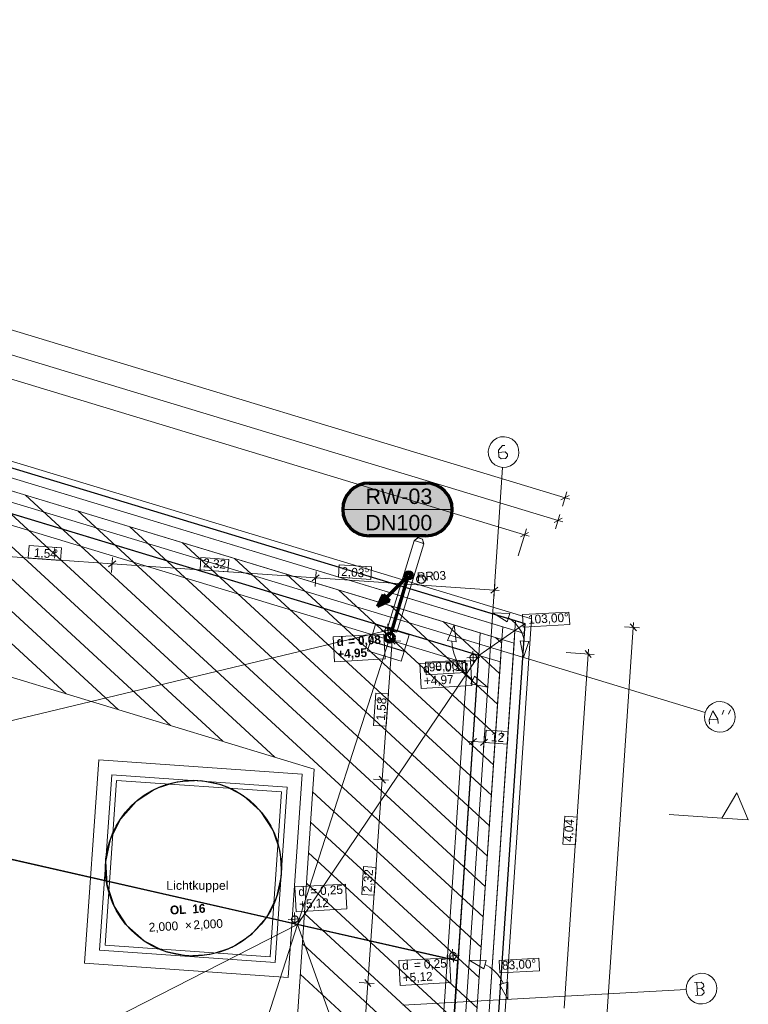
# Model space of a CAD drawing. Extents: x -181 to 1388, y 138 to 979.
# Tile 28 of 30: x 966 to 1132, y 572 to 796. Entities that reach past the tile are written whole.
import ezdxf
from ezdxf.lldxf.tags import DXFTag

# ---------------------------------------------------------------- set-up
doc = ezdxf.new("R2010")
doc.units = 0
doc.layers.get('0').update_dxf_attribs({"lineweight": 25})
for name, color, linetype, lineweight, true_color in [('01 Dachaufsicht - Bemaßung', 9, 'Continuous', 18, 0x808080), ('01 Schnitt Marker Gebäude', 9, 'Continuous', 18, 0x808080), ('01AFU Allgemein Bemaßung', 9, 'Continuous', 18, 0x808080), ('20 Attikaaufkantung', 9, 'Continuous', 18, 0x808080), ('20 Dach - Attikaabdeckung', 9, 'Continuous', 18, 0x808080), ('20 Dach - Gefälledämmung Höhen', 9, 'Continuous', 18, 0x808080), ('20 Dach Gefälledämmung', 9, 'Continuous', 18, 0x808080), ('20 Dach Stb-Decke', 9, 'Continuous', 18, 0x808080), ('20 Oberlich - Beschriftung', 9, 'Continuous', 18, 0x808080), ('20 Oberlichter', 9, 'Continuous', 18, 0x808080), ('80 Sicherheitsbereich Dachgeländer', 9, 'Continuous', 18, 0x808080), ('S_Regenwasser', 4, 'Continuous', 70, 0x00ffff)]:
    doc.layers.add(name, color=color, linetype=linetype, lineweight=lineweight, true_color=true_color)
for name, color, linetype, lineweight in [('02 Raster Bemaßung', 7, 'Continuous', 18), ('02 Raster Gebäude', 7, 'Continuous', 18), ('20 Fallrohre', 7, 'Continuous', 18), ('20 Fallrohre - Beschriftung', 7, 'Continuous', 18), ('X_Geometrie', 7, 'Continuous', 25), ('X_Text', 7, 'Continuous', 25)]:
    doc.layers.add(name, color=color, linetype=linetype, lineweight=lineweight)
doc.layers.add('X_Hilfslinien', color=7, linetype='Continuous', lineweight=25, true_color=0xc0c0c0, plot=False)
doc.styles.get("Standard").update_dxf_attribs({"font": 'arial.ttf'})
tags = doc.linetypes.add('fein_strichliert', pattern=[4, 1, -2, 1]).pattern_tags.tags
tags[8:9] = [DXFTag(74, 4), DXFTag(75, 0), DXFTag(340, '0'), DXFTag(46, 0.0), DXFTag(50, 0.0), DXFTag(44, 0.0), DXFTag(45, 0.0)]
tags[6:7] = [DXFTag(74, 4), DXFTag(75, 0), DXFTag(340, '0'), DXFTag(46, 0.0), DXFTag(50, 0.0), DXFTag(44, 0.0), DXFTag(45, 0.0)]
tags[4:5] = [DXFTag(74, 4), DXFTag(75, 0), DXFTag(340, '0'), DXFTag(46, 0.0), DXFTag(50, 0.0), DXFTag(44, 0.0), DXFTag(45, 0.0)]

# ---------------------------------------------------------------- blocks, each defined once
blk = doc.blocks.new('Referenz-A07F5VVIWF')
at = {"layer": '01 Dachaufsicht - Bemaßung', "color": 0, "linetype": 'Continuous', "ltscale": 0.037908}
for p, q in [((1089.94, 687.7), (748.6, 791.18)), ((747.04, 786.03), (1088.38, 682.55)), ((1089, 687.2), (1090.87, 688.2)), ((1090.35, 689.04), (1089.36, 685.78)), ((1091.02, 687.37), (1089.94, 687.7)), ((1087.8, 680.63), (1088.78, 683.89)), ((1087.44, 682.05), (1089.31, 683.05)), ((1088.38, 682.55), (1089.45, 682.22)), ((968.1, 676.8), (967.9, 673.95)), ((975.44, 676.29), (968.1, 676.8)), ((956.17, 674.78), (986.98, 672.67)), ((975.25, 673.44), (975.44, 676.29)), ((967.9, 673.95), (975.25, 673.44)), ((987.78, 673.36), (986.18, 671.97)), ((986.84, 670.67), (987.08, 674.07)), ((986.98, 672.67), (1033.27, 669.48)), ((1007.16, 674.11), (1006.96, 671.26)), ((1013.48, 673.68), (1007.16, 674.11)), ((1013.28, 670.83), (1013.48, 673.68)), ((1038.59, 672.46), (1038.4, 669.61)), ((1045.94, 671.96), (1038.59, 672.46)), ((1006.96, 671.26), (1013.28, 670.83)), ((1034.07, 670.18), (1032.47, 668.79)), ((1033.13, 667.49), (1033.37, 670.89)), ((1045.75, 669.11), (1045.94, 671.96)), ((1033.27, 669.48), (1073.85, 666.7)), ((1038.4, 669.61), (1045.75, 669.11)), ((1073.72, 664.7), (1073.95, 668.1)), ((1073.05, 666), (1074.65, 667.39)), ((1073.85, 666.7), (1074.97, 666.62)), ((1106.15, 657.41), (1104.75, 659.01)), ((1105.53, 659.34), (1105.45, 658.21)), ((1105.45, 658.21), (1085.92, 369.22)), ((1103.45, 658.35), (1106.85, 658.12)), ((1050.6, 655.21), (1048.38, 623.56)), ((1049.2, 655.31), (1052.6, 655.07)), ((1051.3, 654.41), (1049.91, 656.01)), ((1050.68, 656.34), (1050.6, 655.21)), ((1046.93, 643.26), (1046.41, 635.91)), ((1049.78, 643.06), (1046.93, 643.26)), ((1049.26, 635.71), (1049.78, 643.06)), ((1046.41, 635.91), (1049.26, 635.71)), ((1069.14, 634.21), (1068.91, 630.81)), ((1071.63, 634.04), (1071.4, 630.65)), ((1072.01, 634.85), (1071.81, 632)), ((1077.01, 634.51), (1072.01, 634.85)), ((1076.82, 631.66), (1077.01, 634.51)), ((1069, 632.22), (1067.88, 632.29)), ((1069.8, 632.92), (1068.2, 631.52)), ((1071.49, 632.05), (1069, 632.22)), ((1070.7, 631.35), (1072.29, 632.75)), ((1072.62, 631.97), (1071.49, 632.05)), ((1071.81, 632), (1076.82, 631.66)), ((1048.38, 623.56), (1045.13, 577.27)), ((1046.39, 623.7), (1049.78, 623.46)), ((1049.08, 622.76), (1047.68, 624.36)), ((1044.15, 603.77), (1043.71, 597.45)), ((1047, 603.57), (1044.15, 603.77)), ((1046.56, 597.25), (1047, 603.57)), ((1043.71, 597.45), (1046.56, 597.25)), ((1045.82, 576.47), (1044.43, 578.07)), ((1043.13, 577.41), (1046.53, 577.17)), ((1045.13, 577.27), (1043.95, 560.48))]:
    blk.add_line(p, q, dxfattribs=at)
at = {"layer": '01 Schnitt Marker Gebäude', "color": 0, "linetype": 'Continuous', "ltscale": 0.037908}
for p, q in [((1125.61, 614.79), (1129, 620.57)), ((1129, 620.57), (1131.59, 614.38)), ((1131.59, 614.38), (1125.61, 614.79))]:
    blk.add_line(p, q, dxfattribs=at)
at = {"layer": '01 Schnitt Marker Gebäude', "color": 0, "linetype": 'Continuous', "ltscale": 0.0729}
blk.add_line((1113.63, 615.6), (1125.61, 614.79), dxfattribs=at)
at = {"layer": '01AFU Allgemein Bemaßung', "color": 0, "linetype": 'Continuous', "ltscale": 0.052488}
for p, q in [((1073.49, 661.51), (1077.35, 661.34)), ((1073.49, 661.51), (1076.74, 659.43)), ((1077.35, 661.34), (1076.74, 659.43)), ((1064.7, 658.76), (1063.22, 655.19)), ((1064.7, 658.76), (1065.21, 654.93)), ((1077.95, 659.75), (1077.05, 660.39)), ((1078.75, 658.99), (1077.95, 659.75)), ((1079.45, 658.13), (1078.75, 658.99)), ((1080.01, 657.17), (1079.45, 658.13)), ((1080.43, 656.15), (1080.01, 657.17)), ((1065.21, 654.93), (1063.22, 655.19)), ((1064.22, 655.06), (1064.36, 653.58)), ((1079.71, 655.14), (1081.71, 655.02)), ((1080.5, 651.35), (1079.71, 655.14)), ((1080.71, 655.08), (1080.43, 656.15)), ((1080.5, 651.35), (1081.71, 655.02)), ((1064.36, 653.58), (1064.7, 652.14)), ((1064.7, 652.14), (1065.23, 650.76)), ((1065.23, 650.76), (1065.92, 649.45)), ((1065.92, 649.45), (1066.78, 648.25)), ((1066.78, 648.25), (1067.8, 647.17)), ((1067.8, 647.17), (1068.94, 646.23)), ((1068.5, 645.33), (1069.38, 647.12)), ((1072.28, 644.57), (1068.5, 645.33)), ((1072.28, 644.57), (1069.38, 647.12)), ((1068.14, 582.46), (1072.01, 582.44)), ((1068.14, 582.46), (1071.48, 580.51)), ((1072.01, 582.44), (1071.48, 580.51)), ((1072.8, 580.86), (1071.74, 581.48)), ((1073.76, 580.11), (1072.8, 580.86)), ((1074.62, 579.24), (1073.76, 580.11)), ((1075.36, 578.26), (1074.62, 579.24)), ((1075.97, 577.2), (1075.36, 578.26)), ((1075, 576.95), (1076.93, 577.45)), ((1076.9, 573.59), (1075, 576.95)), ((1076.9, 573.59), (1076.93, 577.45))]:
    blk.add_line(p, q, dxfattribs=at)
at = {"layer": '01AFU Allgemein Bemaßung', "color": 0, "linetype": 'Continuous', "ltscale": 0.037908}
for p, q in [((1090.83, 661.68), (1080.25, 661.1)), ((1080.25, 661.1), (1080.41, 658.25)), ((1090.99, 658.83), (1090.83, 661.68)), ((1080.41, 658.25), (1090.99, 658.83)), ((1058.21, 650.29), (1067.22, 650.78)), ((1067.22, 650.78), (1058.21, 650.29)), ((1058.21, 650.29), (1058.36, 647.44)), ((1067.37, 647.93), (1067.22, 650.78)), ((1058.36, 647.44), (1067.37, 647.93)), ((1083.95, 582.92), (1074.94, 582.43)), ((1084.11, 580.07), (1083.95, 582.92)), ((1074.94, 582.43), (1075.09, 579.57)), ((1075.09, 579.57), (1084.11, 580.07))]:
    blk.add_line(p, q, dxfattribs=at)
at = {"layer": '02 Raster Bemaßung', "linetype": 'Continuous', "ltscale": 0.052488}
for p, q in [((812.73, 760.54), (1080.73, 679.28)), ((1079.28, 674.5), (1081.14, 680.63)), ((1079.79, 678.78), (1081.66, 679.78)), ((1080.73, 679.28), (1081.81, 678.96)), ((1095.18, 652.14), (1089.74, 571.57)), ((1090.19, 652.48), (1096.59, 652.05)), ((1095.88, 651.34), (1094.49, 652.94)), ((1095.26, 653.26), (1095.18, 652.14))]:
    blk.add_line(p, q, dxfattribs=at)
at = {"layer": '02 Raster Bemaßung', "linetype": 'Continuous', "ltscale": 0.037908}
for p, q in [((1089.85, 615.21), (1089.43, 608.89)), ((1092.7, 615.01), (1089.85, 615.21)), ((1092.28, 608.7), (1092.7, 615.01)), ((1089.43, 608.89), (1092.28, 608.7))]:
    blk.add_line(p, q, dxfattribs=at)
at = {"layer": '02 Raster Gebäude', "linetype": 'Continuous', "ltscale": 0.009448}
for p, q in [((1060.05, 657.55), (295.58, 889.33)), ((1074.42, 701.24), (1073.66, 700.73)), ((1075.28, 701.53), (1074.42, 701.24)), ((1076.2, 701.59), (1075.28, 701.53)), ((1077.09, 701.41), (1076.2, 701.59)), ((1077.91, 701), (1077.09, 701.41)), ((1072.65, 699.23), (1072.47, 698.33)), ((1073.05, 700.05), (1072.65, 699.23)), ((1073.66, 700.73), (1073.05, 700.05)), ((1078.6, 700.4), (1077.91, 701)), ((1079.1, 699.64), (1078.6, 700.4)), ((1079.39, 698.77), (1079.1, 699.64)), ((1072.47, 698.33), (1072.53, 697.42)), ((1072.53, 697.42), (1072.82, 696.55)), ((1078.87, 696.15), (1079.27, 696.96)), ((1079.27, 696.96), (1079.45, 697.86)), ((1079.45, 697.86), (1079.39, 698.77)), ((1071.38, 630.26), (1075.72, 694.6)), ((1072.82, 696.55), (1073.32, 695.79)), ((1073.32, 695.79), (1074.01, 695.19)), ((1074.01, 695.19), (1074.83, 694.78)), ((1074.83, 694.78), (1075.72, 694.6)), ((1075.72, 694.6), (1076.64, 694.66)), ((1076.64, 694.66), (1077.5, 694.95)), ((1077.5, 694.95), (1078.26, 695.46)), ((1078.26, 695.46), (1078.87, 696.15)), ((1060.05, 657.55), (1121.77, 638.84)), ((1123.47, 640.92), (1122.72, 640.38)), ((1124.32, 641.24), (1123.47, 640.92)), ((1125.23, 641.33), (1124.32, 641.24)), ((1126.13, 641.18), (1125.23, 641.33)), ((1126.96, 640.8), (1126.13, 641.18)), ((1127.67, 640.22), (1126.96, 640.8)), ((1121.77, 638.84), (1121.62, 637.94)), ((1122.14, 639.68), (1121.77, 638.84)), ((1122.72, 640.38), (1122.14, 639.68)), ((1128.2, 639.48), (1127.67, 640.22)), ((1128.52, 638.62), (1128.2, 639.48)), ((1128.61, 637.71), (1128.52, 638.62)), ((1121.62, 637.94), (1121.71, 637.03)), ((1121.71, 637.03), (1122.03, 636.18)), ((1128.09, 635.98), (1128.47, 636.81)), ((1128.47, 636.81), (1128.61, 637.71)), ((1122.03, 636.18), (1122.56, 635.44)), ((1122.56, 635.44), (1123.27, 634.86)), ((1123.27, 634.86), (1124.1, 634.48)), ((1124.1, 634.48), (1125, 634.33)), ((1125, 634.33), (1125.91, 634.42)), ((1125.91, 634.42), (1126.77, 634.74)), ((1126.77, 634.74), (1127.51, 635.27)), ((1127.51, 635.27), (1128.09, 635.98)), ((1071.38, 630.26), (1050.49, 321.22)), ((1118.35, 578.34), (1117.84, 577.58)), ((1119.05, 578.93), (1118.35, 578.34)), ((1119.87, 579.33), (1119.05, 578.93)), ((1120.77, 579.5), (1119.87, 579.33)), ((1121.68, 579.43), (1120.77, 579.5)), ((1122.54, 579.12), (1121.68, 579.43)), ((1123.3, 578.61), (1122.54, 579.12)), ((1123.89, 577.91), (1123.3, 578.61)), ((1053.08, 572.28), (1117.47, 575.81)), ((1117.54, 576.72), (1117.47, 575.81)), ((1117.47, 575.81), (1117.63, 574.91)), ((1117.84, 577.58), (1117.54, 576.72)), ((1124.29, 577.09), (1123.89, 577.91)), ((1124.46, 576.19), (1124.29, 577.09)), ((1124.39, 575.28), (1124.46, 576.19)), ((1117.63, 574.91), (1118.03, 574.09)), ((1118.03, 574.09), (1118.63, 573.39)), ((1122.87, 573.07), (1123.57, 573.66)), ((1123.57, 573.66), (1124.08, 574.42)), ((1124.08, 574.42), (1124.39, 575.28)), ((1118.63, 573.39), (1119.38, 572.88)), ((1119.38, 572.88), (1120.24, 572.58)), ((1120.24, 572.58), (1121.15, 572.51)), ((1121.15, 572.51), (1122.05, 572.67)), ((1122.05, 572.67), (1122.87, 573.07))]:
    blk.add_line(p, q, dxfattribs=at)
at = {"layer": '02 Raster Gebäude', "linetype": 'Continuous', "ltscale": 0.2916}
for p, q in [((1074.79, 698.53), (1075.73, 699.58)), ((1075.73, 699.58), (1076.23, 699.61)), ((1074.87, 697.03), (1074.79, 698.53)), ((1074.82, 698.03), (1076.32, 698.11)), ((1075.4, 696.56), (1074.87, 697.03)), ((1076.32, 698.11), (1076.84, 697.64)), ((1076.87, 697.14), (1076.4, 696.61)), ((1076.84, 697.64), (1076.87, 697.14)), ((1076.4, 696.61), (1075.4, 696.56)), ((1122.68, 637.19), (1123.57, 639.24)), ((1123.57, 639.24), (1124.68, 637.3)), ((1125.62, 638.35), (1126.07, 639.38)), ((1127.12, 638.44), (1127.57, 639.46)), ((1122.68, 637.19), (1124.68, 637.3)), ((1122.74, 636.19), (1122.68, 637.19)), ((1124.68, 637.3), (1124.73, 636.3)), ((1120.89, 577.5), (1119.4, 577.41)), ((1119.9, 577.44), (1120.06, 574.45)), ((1120.98, 576), (1119.98, 575.94)), ((1121.42, 577.02), (1120.89, 577.5)), ((1120.98, 576), (1121.45, 576.52)), ((1121.5, 575.53), (1120.98, 576)), ((1121.45, 576.52), (1121.42, 577.02)), ((1119.56, 574.42), (1121.06, 574.5)), ((1121.06, 574.5), (1121.53, 575.03)), ((1121.53, 575.03), (1121.5, 575.53))]:
    blk.add_line(p, q, dxfattribs=at)
at = {"layer": '20 Attikaaufkantung', "color": 0, "linetype": 'Continuous', "ltscale": 0.009448}
for p, q in [((1080.84, 659.09), (738.77, 762.8)), ((736.7, 752.98), (1070.33, 651.83)), ((1080.84, 659.09), (1080.69, 656.84)), ((1061.42, 371.66), (1080.69, 656.84)), ((1070.33, 651.83), (1051.96, 379.99))]:
    blk.add_line(p, q, dxfattribs=at)
at = {"layer": '20 Attikaaufkantung', "color": 0, "linetype": 'Continuous', "ltscale": 0.037908}
for p, q in [((738.31, 760.64), (1078.53, 657.49)), ((737.74, 757.89), (1075.58, 655.46)), ((1078.68, 659.74), (750.89, 759.12)), ((1075.78, 658.33), (753.75, 755.96)), ((736.7, 752.98), (1070.33, 651.83)), ((1070.67, 656.95), (765.29, 749.53)), ((1078.53, 657.49), (1078.68, 659.74)), ((1078.53, 657.49), (1080.84, 659.09)), ((1080.84, 659.09), (1078.68, 659.74)), ((1080.69, 656.84), (1080.84, 659.09)), ((1078.53, 657.49), (1059.33, 373.49)), ((1061.57, 373.93), (1080.69, 656.84)), ((1070.33, 651.83), (1070.67, 656.95)), ((1075.58, 655.46), (1070.67, 656.95)), ((1075.58, 655.46), (1075.78, 658.33)), ((1078.53, 657.49), (1075.58, 655.46)), ((1078.53, 657.49), (1075.78, 658.33)), ((1078.33, 654.62), (1078.53, 657.49)), ((1080.69, 656.84), (1078.53, 657.49)), ((1075.58, 655.46), (1056.69, 375.82)), ((1059.53, 376.38), (1078.33, 654.62)), ((1070.33, 651.83), (1075.58, 655.46)), ((1075.24, 650.34), (1075.58, 655.46)), ((1078.33, 654.62), (1075.58, 655.46)), ((1070.33, 651.83), (1051.96, 379.99)), ((1057.03, 380.99), (1075.24, 650.34)), ((1075.24, 650.34), (1070.33, 651.83))]:
    blk.add_line(p, q, dxfattribs=at)
at = {"layer": '20 Dach - Attikaabdeckung', "color": 0, "linetype": 'Continuous', "ltscale": 0.018225}
for p, q in [((1082.34, 660.12), (739.06, 764.2)), ((736.19, 750.52), (1067.7, 650.01)), ((1071.15, 494.57), (1082.34, 660.12)), ((1067.7, 650.01), (1057.26, 495.54))]:
    blk.add_line(p, q, dxfattribs=at)
at = {"layer": '20 Dach - Attikaabdeckung', "color": 0, "linetype": 'Continuous', "ltscale": 0.004928}
for p, q in [((1070.33, 651.83), (736.7, 752.98)), ((1059.75, 495.37), (1070.33, 651.83))]:
    blk.add_line(p, q, dxfattribs=at)
at = {"layer": '20 Dach - Gefälledämmung Höhen', "color": 0, "linetype": 'Continuous', "ltscale": 0.009448}
for p, q in [((1049.66, 658.98), (1049.82, 655.99)), ((1051.24, 657.57), (1048.24, 657.4)), ((1068.99, 652.82), (1069.15, 649.82)), ((1070.57, 651.4), (1067.57, 651.24)), ((1030, 591.88), (1027, 591.72)), ((1028.42, 593.3), (1028.58, 590.3)), ((1064.37, 585), (1064.54, 582)), ((1065.95, 583.58), (1062.96, 583.42))]:
    blk.add_line(p, q, dxfattribs=at)
at = {"layer": '20 Dach - Gefälledämmung Höhen', "color": 0, "linetype": 'Continuous', "ltscale": 0.037908}
for p, q in [((1048.71, 656.66), (1037.2, 656.03)), ((1049.02, 651.01), (1048.71, 656.66)), ((1037.2, 656.03), (1037.51, 650.38)), ((1037.51, 650.38), (1049.02, 651.01)), ((1068.41, 650.6), (1056.89, 649.97)), ((1056.89, 649.97), (1057.19, 644.32)), ((1068.72, 644.95), (1068.41, 650.6)), ((1057.19, 644.32), (1068.72, 644.95)), ((1040.03, 599.78), (1028.51, 599.15)), ((1028.51, 599.15), (1028.82, 593.5)), ((1040.34, 594.13), (1040.03, 599.78)), ((1028.82, 593.5), (1040.34, 594.13)), ((1063.64, 583.03), (1052.11, 582.4)), ((1063.95, 577.38), (1063.64, 583.03)), ((1052.11, 582.4), (1052.42, 576.75)), ((1052.42, 576.75), (1063.95, 577.38))]:
    blk.add_line(p, q, dxfattribs=at)
at = {"layer": '20 Dach - Gefälledämmung Höhen', "color": 0, "linetype": 'Continuous', "ltscale": 0.052488}
for p, q in [((1049.01, 657.65), (1048.99, 657.55)), ((1048.99, 657.55), (1048.99, 657.45)), ((1048.99, 657.45), (1049, 657.36)), ((1049, 657.36), (1049.02, 657.26)), ((1049.03, 657.74), (1049.01, 657.65)), ((1049.02, 657.26), (1049.06, 657.17)), ((1049.07, 657.83), (1049.03, 657.74)), ((1049.06, 657.17), (1049.1, 657.08)), ((1049.13, 657.92), (1049.07, 657.83)), ((1049.1, 657.08), (1049.16, 657)), ((1049.19, 657.99), (1049.13, 657.92)), ((1049.16, 657), (1049.23, 656.93)), ((1049.26, 658.06), (1049.19, 657.99)), ((1049.23, 656.93), (1049.31, 656.87)), ((1049.34, 658.12), (1049.26, 658.06)), ((1049.31, 656.87), (1049.39, 656.82)), ((1049.42, 658.16), (1049.34, 658.12)), ((1049.39, 656.82), (1049.48, 656.78)), ((1049.52, 658.2), (1049.42, 658.16)), ((1049.48, 656.78), (1049.57, 656.75)), ((1049.61, 658.22), (1049.52, 658.2)), ((1049.57, 656.75), (1049.67, 656.74)), ((1049.71, 658.23), (1049.61, 658.22)), ((1049.67, 656.74), (1049.77, 656.73)), ((1049.81, 658.23), (1049.71, 658.23)), ((1049.77, 656.73), (1049.87, 656.74)), ((1049.9, 658.22), (1049.81, 658.23)), ((1049.87, 656.74), (1049.96, 656.77)), ((1050, 658.19), (1049.9, 658.22)), ((1049.96, 656.77), (1050.05, 656.8)), ((1050.09, 658.15), (1050, 658.19)), ((1050.05, 656.8), (1050.14, 656.85)), ((1050.17, 658.1), (1050.09, 658.15)), ((1050.14, 656.85), (1050.22, 656.91)), ((1050.25, 658.04), (1050.17, 658.1)), ((1050.22, 656.91), (1050.29, 656.98)), ((1050.31, 657.96), (1050.25, 658.04)), ((1050.29, 656.98), (1050.35, 657.05)), ((1050.37, 657.88), (1050.31, 657.96)), ((1050.35, 657.05), (1050.4, 657.14)), ((1050.42, 657.8), (1050.37, 657.88)), ((1050.4, 657.14), (1050.44, 657.22)), ((1050.45, 657.71), (1050.42, 657.8)), ((1050.44, 657.22), (1050.47, 657.32)), ((1050.48, 657.61), (1050.45, 657.71)), ((1050.47, 657.32), (1050.49, 657.42)), ((1050.49, 657.51), (1050.48, 657.61)), ((1050.49, 657.42), (1050.49, 657.51)), ((1068.67, 651.96), (1068.59, 651.9)), ((1068.75, 652), (1068.67, 651.96)), ((1068.85, 652.04), (1068.75, 652)), ((1068.94, 652.06), (1068.85, 652.04)), ((1069.04, 652.07), (1068.94, 652.06)), ((1069.14, 652.07), (1069.04, 652.07)), ((1069.23, 652.05), (1069.14, 652.07)), ((1069.33, 652.03), (1069.23, 652.05)), ((1069.42, 651.99), (1069.33, 652.03)), ((1069.5, 651.93), (1069.42, 651.99)), ((1068.34, 651.49), (1068.32, 651.39)), ((1068.32, 651.39), (1068.32, 651.29)), ((1068.32, 651.29), (1068.33, 651.19)), ((1068.33, 651.19), (1068.35, 651.1)), ((1068.36, 651.58), (1068.34, 651.49)), ((1068.35, 651.1), (1068.39, 651.01)), ((1068.4, 651.67), (1068.36, 651.58)), ((1068.39, 651.01), (1068.44, 650.92)), ((1068.46, 651.75), (1068.4, 651.67)), ((1068.44, 650.92), (1068.49, 650.84)), ((1068.52, 651.83), (1068.46, 651.75)), ((1068.49, 650.84), (1068.56, 650.77)), ((1068.59, 651.9), (1068.52, 651.83)), ((1068.56, 650.77), (1068.64, 650.71)), ((1068.64, 650.71), (1068.72, 650.66)), ((1068.72, 650.66), (1068.81, 650.62)), ((1068.81, 650.62), (1068.9, 650.59)), ((1068.9, 650.59), (1069, 650.57)), ((1069, 650.57), (1069.1, 650.57)), ((1069.1, 650.57), (1069.2, 650.58)), ((1069.2, 650.58), (1069.29, 650.61)), ((1069.29, 650.61), (1069.38, 650.64)), ((1069.38, 650.64), (1069.47, 650.69)), ((1069.47, 650.69), (1069.55, 650.75)), ((1069.58, 651.87), (1069.5, 651.93)), ((1069.55, 650.75), (1069.62, 650.81)), ((1069.64, 651.8), (1069.58, 651.87)), ((1069.62, 650.81), (1069.68, 650.89)), ((1069.7, 651.72), (1069.64, 651.8)), ((1069.68, 650.89), (1069.73, 650.97)), ((1069.75, 651.64), (1069.7, 651.72)), ((1069.73, 650.97), (1069.77, 651.06)), ((1069.78, 651.54), (1069.75, 651.64)), ((1069.77, 651.06), (1069.8, 651.16)), ((1069.81, 651.45), (1069.78, 651.54)), ((1069.8, 651.16), (1069.82, 651.25)), ((1069.82, 651.35), (1069.81, 651.45)), ((1069.82, 651.25), (1069.82, 651.35)), ((1027.77, 591.96), (1027.75, 591.87)), ((1027.75, 591.87), (1027.75, 591.77)), ((1027.75, 591.77), (1027.76, 591.67)), ((1027.76, 591.67), (1027.78, 591.58)), ((1027.8, 592.06), (1027.77, 591.96)), ((1027.78, 591.58), (1027.82, 591.49)), ((1027.84, 592.15), (1027.8, 592.06)), ((1027.82, 591.49), (1027.87, 591.4)), ((1027.89, 592.23), (1027.84, 592.15)), ((1027.95, 592.31), (1027.89, 592.23)), ((1028.02, 592.38), (1027.95, 592.31)), ((1028.1, 592.43), (1028.02, 592.38)), ((1028.19, 592.48), (1028.1, 592.43)), ((1028.28, 592.52), (1028.19, 592.48)), ((1028.37, 592.54), (1028.28, 592.52)), ((1028.47, 592.55), (1028.37, 592.54)), ((1028.57, 592.55), (1028.47, 592.55)), ((1028.66, 592.53), (1028.57, 592.55)), ((1028.76, 592.5), (1028.66, 592.53)), ((1028.85, 592.46), (1028.76, 592.5)), ((1028.93, 592.41), (1028.85, 592.46)), ((1029.01, 592.35), (1028.93, 592.41)), ((1029.08, 592.28), (1029.01, 592.35)), ((1029.13, 592.2), (1029.08, 592.28)), ((1029.18, 592.11), (1029.13, 592.2)), ((1029.16, 591.45), (1029.2, 591.54)), ((1029.22, 592.02), (1029.18, 592.11)), ((1029.2, 591.54), (1029.23, 591.64)), ((1029.24, 591.93), (1029.22, 592.02)), ((1029.23, 591.64), (1029.25, 591.73)), ((1029.25, 591.83), (1029.24, 591.93)), ((1029.25, 591.73), (1029.25, 591.83)), ((1027.87, 591.4), (1027.92, 591.32)), ((1027.92, 591.32), (1027.99, 591.25)), ((1027.99, 591.25), (1028.07, 591.19)), ((1028.07, 591.19), (1028.15, 591.14)), ((1028.15, 591.14), (1028.24, 591.1)), ((1028.24, 591.1), (1028.34, 591.07)), ((1028.34, 591.07), (1028.43, 591.05)), ((1028.43, 591.05), (1028.53, 591.05)), ((1028.53, 591.05), (1028.63, 591.06)), ((1028.63, 591.06), (1028.72, 591.08)), ((1028.72, 591.08), (1028.81, 591.12)), ((1028.81, 591.12), (1028.9, 591.17)), ((1028.9, 591.17), (1028.98, 591.22)), ((1028.98, 591.22), (1029.05, 591.29)), ((1029.05, 591.29), (1029.11, 591.37)), ((1029.11, 591.37), (1029.16, 591.45)), ((1063.72, 583.66), (1063.71, 583.57)), ((1063.71, 583.57), (1063.71, 583.47)), ((1063.71, 583.47), (1063.72, 583.37)), ((1063.75, 583.76), (1063.72, 583.66)), ((1063.72, 583.37), (1063.74, 583.27)), ((1063.74, 583.27), (1063.78, 583.18)), ((1063.79, 583.85), (1063.75, 583.76)), ((1063.78, 583.18), (1063.82, 583.1)), ((1063.84, 583.93), (1063.79, 583.85)), ((1063.82, 583.1), (1063.88, 583.02)), ((1063.9, 584.01), (1063.84, 583.93)), ((1063.88, 583.02), (1063.95, 582.95)), ((1063.98, 584.07), (1063.9, 584.01)), ((1063.95, 582.95), (1064.02, 582.88)), ((1064.06, 584.13), (1063.98, 584.07)), ((1064.02, 582.88), (1064.11, 582.83)), ((1064.14, 584.18), (1064.06, 584.13)), ((1064.11, 582.83), (1064.2, 582.79)), ((1064.23, 584.21), (1064.14, 584.18)), ((1064.2, 582.79), (1064.29, 582.77)), ((1064.33, 584.24), (1064.23, 584.21)), ((1064.29, 582.77), (1064.39, 582.75)), ((1064.43, 584.25), (1064.33, 584.24)), ((1064.39, 582.75), (1064.49, 582.75)), ((1064.52, 584.24), (1064.43, 584.25)), ((1064.49, 582.75), (1064.58, 582.76)), ((1064.62, 584.23), (1064.52, 584.24)), ((1064.58, 582.76), (1064.68, 582.78)), ((1064.71, 584.2), (1064.62, 584.23)), ((1064.68, 582.78), (1064.77, 582.82)), ((1064.8, 584.16), (1064.71, 584.2)), ((1064.77, 582.82), (1064.86, 582.86)), ((1064.89, 584.11), (1064.8, 584.16)), ((1064.86, 582.86), (1064.94, 582.92)), ((1064.96, 584.05), (1064.89, 584.11)), ((1064.94, 582.92), (1065.01, 582.99)), ((1065.03, 583.98), (1064.96, 584.05)), ((1065.01, 582.99), (1065.07, 583.07)), ((1065.09, 583.9), (1065.03, 583.98)), ((1065.07, 583.07), (1065.12, 583.15)), ((1065.14, 583.81), (1065.09, 583.9)), ((1065.12, 583.15), (1065.16, 583.24)), ((1065.17, 583.72), (1065.14, 583.81)), ((1065.16, 583.24), (1065.19, 583.33)), ((1065.2, 583.63), (1065.17, 583.72)), ((1065.19, 583.33), (1065.2, 583.43)), ((1065.21, 583.53), (1065.2, 583.63)), ((1065.2, 583.43), (1065.21, 583.53))]:
    blk.add_line(p, q, dxfattribs=at)
at = {"layer": '20 Dach Gefälledämmung', "color": 0, "linetype": 'Continuous', "ltscale": 0.052488}
for p, q in [((1050.71, 657.78), (895.71, 704.77)), ((1050.71, 657.78), (1029.12, 590.63)), ((1070.33, 651.83), (1050.71, 657.78)), ((1065.63, 582.31), (1070.33, 651.83)), ((896.49, 620.82), (1029.12, 590.63)), ((1003.33, 510.4), (1029.12, 590.63)), ((1029.12, 590.63), (1065.63, 582.31)), ((1065.63, 582.31), (1060.3, 503.5))]:
    blk.add_line(p, q, dxfattribs=at)
at = {"layer": '20 Dach Gefälledämmung', "color": 0, "linetype": 'Continuous', "ltscale": 0.009448}
for p, q in [((896.49, 620.82), (1050.71, 657.78)), ((1029.12, 590.63), (1070.33, 651.83)), ((897.39, 523.27), (1029.12, 590.63)), ((1029.12, 590.63), (1060.3, 503.5))]:
    blk.add_line(p, q, dxfattribs=at)
at = {"layer": '20 Dach Stb-Decke', "color": 0, "linetype": 'Continuous', "ltscale": 0.2916}
for p, q in [((1075.58, 655.46), (737.74, 757.89)), ((1056.69, 375.82), (1075.58, 655.46))]:
    blk.add_line(p, q, dxfattribs=at)
at = {"layer": '20 Dach Stb-Decke', "color": 0, "linetype": 'Continuous', "ltscale": 0.009448}
for p, q in [((1001.78, 623.06), (996.82, 621.43)), ((1006.99, 623.35), (1001.78, 623.06)), ((1012.1, 622.28), (1006.99, 623.35)), ((996.82, 621.43), (992.45, 618.57)), ((1016.76, 619.93), (1012.1, 622.28)), ((992.45, 618.57), (988.97, 614.67)), ((1020.65, 616.45), (1016.76, 619.93)), ((1023.51, 612.08), (1020.65, 616.45)), ((988.97, 614.67), (986.62, 610.01)), ((1025.14, 607.12), (1023.51, 612.08)), ((986.62, 610.01), (985.55, 604.9)), ((985.55, 604.9), (985.84, 599.69)), ((1025.44, 601.91), (1025.14, 607.12)), ((1024.37, 596.8), (1025.44, 601.91)), ((985.84, 599.69), (987.47, 594.73)), ((1022.02, 592.14), (1024.37, 596.8)), ((987.47, 594.73), (990.33, 590.36)), ((1018.54, 588.25), (1022.02, 592.14)), ((990.33, 590.36), (994.23, 586.88)), ((1014.17, 585.39), (1018.54, 588.25)), ((994.23, 586.88), (998.89, 584.53)), ((1009.21, 583.75), (1014.17, 585.39)), ((998.89, 584.53), (1004, 583.46)), ((1004, 583.46), (1009.21, 583.75))]:
    blk.add_line(p, q, dxfattribs=at)
at = {"layer": '20 Fallrohre', "linetype": 'Continuous', "ltscale": 0.009448}
for p, q in [((1049.51, 657.77), (1055.62, 677.9)), ((1051.7, 657.1), (1057.8, 677.24)), ((1056.43, 678.63), (1055.62, 677.9)), ((1056.18, 677.79), (1055.62, 677.9)), ((1056.44, 678.6), (1055.66, 677.89)), ((1057.27, 677.45), (1056.18, 677.79)), ((1057.53, 678.3), (1056.43, 678.63)), ((1057.5, 678.28), (1056.44, 678.6)), ((1057.27, 677.45), (1057.8, 677.24)), ((1057.5, 678.28), (1057.76, 677.25)), ((1057.53, 678.3), (1057.8, 677.24)), ((1053.47, 670.33), (1053.42, 670.07)), ((1053.42, 670.07), (1053.45, 669.81)), ((1053.51, 670.31), (1053.46, 670.07)), ((1053.46, 670.07), (1053.49, 669.82)), ((1053.58, 670.56), (1053.47, 670.33)), ((1053.61, 670.54), (1053.51, 670.31)), ((1053.74, 670.77), (1053.58, 670.56)), ((1053.77, 670.74), (1053.61, 670.54)), ((1053.95, 670.92), (1053.74, 670.77)), ((1053.97, 670.88), (1053.77, 670.74)), ((1054.2, 671.01), (1053.95, 670.92)), ((1054.21, 670.97), (1053.97, 670.88)), ((1054.46, 671.03), (1054.2, 671.01)), ((1054.46, 670.99), (1054.21, 670.97)), ((1054.71, 670.99), (1054.46, 671.03)), ((1054.7, 670.95), (1054.46, 670.99)), ((1054.93, 670.85), (1054.7, 670.95)), ((1054.95, 670.88), (1054.71, 670.99)), ((1055.12, 670.69), (1054.93, 670.85)), ((1055.15, 670.72), (1054.95, 670.88)), ((1055.27, 670.49), (1055.12, 670.69)), ((1055.31, 670.51), (1055.15, 670.72)), ((1055.36, 670.25), (1055.27, 670.49)), ((1055.4, 670.26), (1055.31, 670.51)), ((1055.34, 669.76), (1055.38, 670)), ((1055.38, 670), (1055.36, 670.25)), ((1055.38, 669.75), (1055.42, 670)), ((1055.42, 670), (1055.4, 670.26)), ((1053.45, 669.81), (1053.54, 669.56)), ((1053.49, 669.82), (1053.58, 669.58)), ((1053.54, 669.56), (1053.69, 669.35)), ((1053.58, 669.58), (1053.72, 669.38)), ((1053.69, 669.35), (1053.9, 669.19)), ((1053.72, 669.38), (1053.92, 669.22)), ((1053.9, 669.19), (1054.13, 669.08)), ((1053.92, 669.22), (1054.15, 669.12)), ((1054.13, 669.08), (1054.39, 669.04)), ((1054.15, 669.12), (1054.39, 669.08)), ((1054.39, 669.08), (1054.64, 669.1)), ((1054.39, 669.04), (1054.65, 669.06)), ((1054.64, 669.1), (1054.88, 669.19)), ((1054.65, 669.06), (1054.9, 669.15)), ((1054.88, 669.19), (1055.08, 669.33)), ((1054.9, 669.15), (1055.11, 669.31)), ((1055.08, 669.33), (1055.24, 669.53)), ((1055.11, 669.31), (1055.27, 669.51)), ((1055.24, 669.53), (1055.34, 669.76)), ((1055.27, 669.51), (1055.38, 669.75)), ((1046.86, 658.86), (1045.72, 655.11)), ((1046.87, 658.9), (1046.86, 658.86)), ((1054.51, 656.54), (1046.86, 658.86)), ((1046.88, 658.94), (1046.87, 658.9)), ((1054.52, 656.58), (1046.87, 658.9)), ((1054.53, 656.62), (1046.88, 658.94)), ((1049.51, 657.77), (1050.04, 657.55)), ((1050.07, 657.65), (1049.51, 657.77)), ((1049.55, 657.75), (1050.09, 657.64)), ((1050.06, 657.55), (1049.55, 657.75)), ((1050.04, 657.55), (1051.13, 657.22)), ((1051.12, 657.23), (1050.06, 657.55)), ((1051.16, 657.32), (1050.07, 657.65)), ((1050.09, 657.64), (1051.14, 657.32)), ((1051.66, 657.11), (1051.12, 657.23)), ((1051.13, 657.22), (1051.7, 657.1)), ((1051.14, 657.32), (1051.66, 657.11)), ((1051.7, 657.1), (1051.16, 657.32)), ((1054.51, 656.54), (1053.37, 652.79)), ((1054.52, 656.58), (1054.51, 656.54)), ((1054.53, 656.62), (1054.52, 656.58)), ((1045.71, 655.07), (1045.04, 652.87)), ((1045.72, 655.11), (1045.71, 655.07)), ((1053.36, 652.75), (1045.71, 655.07)), ((1053.37, 652.79), (1045.72, 655.11)), ((1052.69, 650.55), (1045.04, 652.87)), ((1045.04, 652.87), (1052.69, 650.55)), ((1045.04, 652.87), (1045.04, 652.87)), ((1053.36, 652.75), (1052.69, 650.55)), ((1053.37, 652.79), (1053.36, 652.75)), ((1052.69, 650.55), (1052.69, 650.55))]:
    blk.add_line(p, q, dxfattribs=at)
at = {"layer": '20 Fallrohre', "linetype": 'Continuous', "ltscale": 0.037908}
for p, q in [((1046.86, 658.86), (1045.72, 655.11)), ((1046.87, 658.9), (1046.86, 658.86)), ((1054.51, 656.54), (1046.86, 658.86)), ((1046.88, 658.94), (1046.87, 658.9)), ((1054.52, 656.58), (1046.87, 658.9)), ((1054.53, 656.62), (1046.88, 658.94)), ((1053.37, 652.79), (1054.51, 656.54)), ((1054.51, 656.54), (1054.52, 656.58)), ((1054.52, 656.58), (1054.53, 656.62)), ((1045.71, 655.07), (1045.04, 652.87)), ((1045.72, 655.11), (1045.71, 655.07)), ((1045.71, 655.07), (1053.36, 652.75)), ((1045.72, 655.11), (1053.37, 652.79)), ((1052.69, 650.55), (1045.04, 652.87)), ((1045.04, 652.87), (1045.04, 652.87)), ((1045.04, 652.87), (1052.69, 650.55)), ((1052.69, 650.55), (1053.36, 652.75)), ((1053.36, 652.75), (1053.37, 652.79)), ((1052.69, 650.55), (1052.69, 650.55))]:
    blk.add_line(p, q, dxfattribs=at)
at = {"layer": '20 Oberlichter', "color": 0, "linetype": 'Continuous', "ltscale": 0.037908}
for p, q in [((980.68, 581.78), (983.91, 628.07)), ((983.91, 628.07), (1030.2, 624.83)), ((985.38, 585.86), (988, 623.37)), ((988, 623.37), (1025.5, 620.75)), ((1030.2, 624.83), (1026.97, 578.55)), ((1025.5, 620.75), (1022.88, 583.24)), ((1022.88, 583.24), (985.38, 585.86)), ((1026.97, 578.55), (980.68, 581.78))]:
    blk.add_line(p, q, dxfattribs=at)
at = {"layer": '20 Oberlichter', "color": 0, "linetype": 'Continuous', "ltscale": 0.004928}
for p, q in [((984.09, 584.75), (986.88, 624.65)), ((986.88, 624.65), (1026.79, 621.87)), ((1026.79, 621.87), (1024, 581.96)), ((1024, 581.96), (984.09, 584.75))]:
    blk.add_line(p, q, dxfattribs=at)
at = {"layer": '80 Sicherheitsbereich Dachgeländer', "color": 0, "linetype": 'Continuous', "ltscale": 0.052488}
for p, q in [((1075.58, 655.46), (737.74, 757.89)), ((1032.9, 625.97), (729.36, 718)), ((976.5, 643.07), (907.95, 706.28)), ((988.36, 639.48), (919.82, 702.68)), ((1000.23, 635.88), (931.68, 699.09)), ((1012.1, 632.28), (943.55, 695.49)), ((1023.97, 628.68), (955.42, 691.89)), ((1071.32, 592.36), (967.29, 688.29)), ((1071.79, 599.28), (979.16, 684.69)), ((1072.25, 606.19), (991.02, 681.09)), ((1072.72, 613.11), (1002.89, 677.5)), ((1073.19, 620.02), (1014.76, 673.9)), ((1073.66, 626.94), (1026.63, 670.3)), ((1074.12, 633.85), (1038.5, 666.7)), ((1074.59, 640.76), (1050.36, 663.1)), ((1075.06, 647.68), (1062.23, 659.51)), ((1056.69, 375.82), (1075.58, 655.46)), ((1075.53, 654.59), (1074.1, 655.91)), ((1018.28, 409.66), (1032.9, 625.97)), ((1070.85, 585.45), (1032.55, 620.77)), ((1070.39, 578.53), (1032.08, 613.86)), ((1069.92, 571.62), (1031.61, 606.94)), ((1069.45, 564.71), (1031.15, 600.03)), ((1068.98, 557.79), (1030.68, 593.11)), ((1068.52, 550.88), (1030.21, 586.2)), ((1068.05, 543.96), (1029.74, 579.28))]:
    blk.add_line(p, q, dxfattribs=at)
at = {"layer": '01 Dachaufsicht - Bemaßung', "color": 0, "linetype": 'ByBlock', "ltscale": 0.2916, "attachment_point": 1}
for s, insert, char_height, rotation in [('{\\fCentury Gothic;1,54}', (969.28, 676.24), 2, 356.068), ('{\\fCentury Gothic;5}', (973.67, 676.48), 1.32, 356.068), ('{\\fCentury Gothic;2,32}', (1007.74, 673.9), 2, 356.068), ('{\\fCentury Gothic;2,03}', (1039.16, 671.94), 2, 356.068), ('{\\fCentury Gothic;5}', (1044.48, 672.12), 1.32, 356.068), ('{\\fCentury Gothic;5}', (1046.75, 641.48), 1.32, 85.9804), ('{\\fCentury Gothic;1,58}', (1046.98, 637.09), 2, 85.9804), ('{\\fCentury Gothic;12}', (1073.19, 634.29), 2, 356.1289), ('{\\fCentury Gothic;5}', (1075.27, 634.69), 1.32, 356.1289), ('{\\fCentury Gothic;2,32}', (1043.93, 598.04), 2, 85.9804)]:
    blk.add_mtext(s, dxfattribs=dict(at, insert=insert, char_height=char_height, rotation=rotation))
at = {"layer": '01AFU Allgemein Bemaßung', "color": 0, "linetype": 'ByBlock', "ltscale": 0.2916, "char_height": 2, "attachment_point": 1, "rotation": 3.1327}
for s, insert in [('{\\fCentury Gothic;103,00°}', (1081.48, 660.99)), ('{\\fCentury Gothic;90,00°}', (1058.91, 650.15)), ('{\\fCentury Gothic;83,00°}', (1075.56, 582.28))]:
    blk.add_mtext(s, dxfattribs=dict(at, insert=insert))
at = {"layer": '02 Raster Bemaßung', "linetype": 'ByBlock', "ltscale": 0.2916, "insert": (1089.64, 609.45), "char_height": 2, "attachment_point": 1, "rotation": 86.1338}
blk.add_mtext('{\\fCentury Gothic;4,04}', dxfattribs=at)
at = {"layer": '20 Dach - Gefälledämmung Höhen', "color": 0, "linetype": 'ByBlock', "ltscale": 0.2916, "char_height": 2, "attachment_point": 1, "rotation": 3.1307}
for s, insert in [('{\\fCentury Gothic|b1|i0;0,08}', (1042.8, 656.19)), ('{\\fCentury Gothic|b1|i0;d}', (1037.94, 655.93)), ('{\\fCentury Gothic|b1|i0;=}', (1040.57, 656.07)), ('{\\fCentury Gothic|b1|i0;+4,95}', (1038.11, 653.13)), ('{\\fCentury Gothic;d}', (1057.62, 649.83)), ('{\\fCentury Gothic;0,10}', (1062.57, 650.1)), ('{\\fCentury Gothic;=}', (1060.32, 649.98)), ('{\\fCentury Gothic;+4,97}', (1057.79, 647.04)), ('{\\fCentury Gothic;d}', (1029.24, 599.02)), ('{\\fCentury Gothic;=}', (1031.94, 599.17)), ('{\\fCentury Gothic;0,25}', (1034.19, 599.29)), ('{\\fCentury Gothic;+5,12}', (1029.41, 596.22)), ('{\\fCentury Gothic;d}', (1052.85, 582.27)), ('{\\fCentury Gothic;0,25}', (1057.79, 582.54)), ('{\\fCentury Gothic;=}', (1055.54, 582.41)), ('{\\fCentury Gothic;+5,12}', (1053.01, 579.47))]:
    blk.add_mtext(s, dxfattribs=dict(at, insert=insert))
at = {"layer": '20 Fallrohre - Beschriftung', "linetype": 'ByBlock', "ltscale": 0.2916, "char_height": 2, "attachment_point": 1, "rotation": 3.1327}
for s, insert in [('{\\fCentury Gothic;RR}', (1056.2, 670.71)), ('{\\fCentury Gothic;03}', (1059.85, 670.91))]:
    blk.add_mtext(s, dxfattribs=dict(at, insert=insert))
at = {"layer": '20 Oberlich - Beschriftung', "color": 0, "linetype": 'ByBlock', "ltscale": 0.2916, "char_height": 2, "attachment_point": 1, "rotation": 3.1327}
for s, insert in [('{\\fCentury Gothic|b1|i0;OL}', (1000.07, 594.85)), ('{\\fCentury Gothic|b1|i0;16}', (1005.14, 595.13)), ('{\\fCentury Gothic;2,000}', (1005.4, 591.5)), ('{\\fCentury Gothic;2,000}', (995.24, 590.95)), ('{\\fCentury Gothic;×}', (1003.48, 591.4))]:
    blk.add_mtext(s, dxfattribs=dict(at, insert=insert))
blk = doc.blocks.new('Kreis-A07F5VVOWF')
at = {"color": 0, "linetype": 'ByBlock', "lineweight": -2, "ltscale": 0.25}
blk.add_circle((1005.45, 603.42), 20, dxfattribs=at)
blk = doc.blocks.new('Kreis-A07F5VVWWF')
at = {"color": 0, "linetype": 'ByBlock', "lineweight": -2, "ltscale": 0.25}
blk.add_circle((1054.38, 670.04), 1, dxfattribs=at)
blk = doc.blocks.new('Polygon-A07F5VW8WF')
at = {"color": 0, "linetype": 'ByBlock', "lineweight": -2, "ltscale": 0.25}
for p, q in [((738.74, 762.8), (1080.79, 659.1)), ((1080.79, 659.1), (1072.9, 542.3))]:
    blk.add_line(p, q, dxfattribs=at)
blk = doc.blocks.new('Kreis-A07F5VWEWF')
at = {"color": 0, "linetype": 'ByBlock', "lineweight": -2, "ltscale": 0.25}
blk.add_circle((1057.25, 669.17), 1, dxfattribs=at)
blk = doc.blocks.new('Polygon-A07F5VX6WF')
at = {"color": 0, "linetype": 'ByBlock', "lineweight": -2, "ltscale": 1.3}
for p, q in [((736.68, 752.98), (1070.28, 651.83)), ((1070.28, 651.83), (1063.25, 547.83))]:
    blk.add_line(p, q, dxfattribs=at)
blk = doc.blocks.new('Polygon-A07F5VY6WF')
at = {"color": 0, "linetype": 'ByBlock', "lineweight": -2, "ltscale": 0.25}
for p, q in [((896.5, 620.81), (898.56, 430.4)), ((1029.13, 590.62), (896.5, 620.81)), ((1065.58, 582.32), (1029.13, 590.62)), ((1060.31, 503.49), (1065.58, 582.32)), ((1055.96, 439.13), (1060.31, 503.49)), ((898.56, 430.4), (1055.96, 439.13))]:
    blk.add_line(p, q, dxfattribs=at)
blk = doc.blocks.new('Polygon-A07F5VYEWF')
at = {"color": 0, "linetype": 'ByBlock', "lineweight": -2, "ltscale": 0.25}
for p, q in [((895.71, 704.76), (896.49, 620.81)), ((1070.34, 651.82), (895.71, 704.76)), ((1065.64, 582.31), (1070.34, 651.82)), ((896.49, 620.81), (1065.64, 582.31))]:
    blk.add_line(p, q, dxfattribs=at)

msp = doc.modelspace()

# ---------------------------------------------------------------- hatches: boundary and pattern name
at = {"layer": 'S_Regenwasser', "true_color": 0xfefefe}
msp.add_hatch(color=7, dxfattribs=at).paths.add_polyline_path([(1045.39, 679.03), (1058.3, 679.03), (1058.65, 679.04), (1059, 679.07), (1059.34, 679.12), (1059.69, 679.19), (1060.02, 679.28), (1060.35, 679.39), (1060.68, 679.52), (1060.99, 679.67), (1061.3, 679.84), (1061.6, 680.02), (1061.88, 680.22), (1062.16, 680.44), (1062.42, 680.67), (1062.67, 680.92), (1062.9, 681.18), (1063.11, 681.45), (1063.31, 681.74), (1063.5, 682.03), (1063.66, 682.34), (1063.81, 682.66), (1063.94, 682.98), (1064.05, 683.31), (1064.14, 683.65), (1064.21, 683.99), (1064.26, 684.34), (1064.29, 684.68), (1064.3, 685.03), (1064.29, 685.38), (1064.26, 685.73), (1064.21, 686.07), (1064.14, 686.42), (1064.05, 686.75), (1063.94, 687.08), (1063.81, 687.41), (1063.66, 687.73), (1063.5, 688.03), (1063.31, 688.33), (1063.11, 688.62), (1062.9, 688.89), (1062.67, 689.15), (1062.42, 689.4), (1062.16, 689.63), (1061.88, 689.85), (1061.6, 690.05), (1061.3, 690.23), (1060.99, 690.39), (1060.68, 690.54), (1060.35, 690.67), (1060.02, 690.78), (1059.69, 690.87), (1059.34, 690.94), (1059, 690.99), (1058.65, 691.02), (1058.3, 691.03), (1045.39, 691.03), (1045.04, 691.02), (1044.69, 690.99), (1044.35, 690.94), (1044.01, 690.87), (1043.67, 690.78), (1043.34, 690.67), (1043.01, 690.54), (1042.7, 690.39), (1042.39, 690.23), (1042.09, 690.05), (1041.81, 689.85), (1041.53, 689.63), (1041.27, 689.4), (1041.03, 689.15), (1040.79, 688.89), (1040.58, 688.62), (1040.38, 688.33), (1040.19, 688.03), (1040.03, 687.73), (1039.88, 687.41), (1039.75, 687.08), (1039.64, 686.75), (1039.55, 686.42), (1039.48, 686.07), (1039.43, 685.73), (1039.4, 685.38), (1039.39, 685.03), (1039.4, 684.68), (1039.43, 684.34), (1039.48, 683.99), (1039.55, 683.65), (1039.64, 683.31), (1039.75, 682.98), (1039.88, 682.66), (1040.03, 682.34), (1040.19, 682.03), (1040.38, 681.74), (1040.58, 681.45), (1040.79, 681.18), (1041.03, 680.92), (1041.27, 680.67), (1041.53, 680.44), (1041.81, 680.22), (1042.09, 680.02), (1042.39, 679.84), (1042.7, 679.67), (1043.01, 679.52), (1043.34, 679.39), (1043.67, 679.28), (1044.01, 679.19), (1044.35, 679.12), (1044.69, 679.07), (1045.04, 679.04)])

# ---------------------------------------------------------------- linework, layer by layer
at = {"layer": 'S_Regenwasser', "color": 150, "true_color": 0x0099ff}
for p, q in [((1045.39, 691.03), (1058.3, 691.03)), ((1058.3, 679.03), (1045.39, 679.03))]:
    msp.add_line(p, q, dxfattribs=at)
at = {"layer": 'S_Regenwasser', "color": 150, "lineweight": 18, "true_color": 0x0099ff}
msp.add_line((1039.39, 685.03), (1064.3, 685.03), dxfattribs=at)
at = {"layer": 'S_Regenwasser'}
for p, q in [((1054.02, 669.69), (1047.31, 662.97)), ((1050.37, 656.83), (1054.23, 669.56)), ((1048.58, 665.69), (1047.31, 662.97)), ((1048.58, 665.69), (1050.03, 664.24)), ((1050.03, 664.24), (1047.31, 662.97))]:
    msp.add_line(p, q, dxfattribs=at)
for centre, radius in [((1054.38, 670.04), 0.5), ((1050.08, 655.87), 1)]:
    msp.add_circle(centre, radius, dxfattribs=at)
at = {"layer": 'S_Regenwasser', "color": 150, "true_color": 0x0099ff}
for centre, major_axis in [((1045.39, 685.03), (0, 6)), ((1058.3, 685.03), (6, 0)), ((1045.39, 685.03), (-6, 0)), ((1058.3, 685.03), (0, -6))]:
    msp.add_ellipse(centre, major_axis=major_axis, ratio=1, start_param=0, end_param=1.570796, dxfattribs=at)
at = {"layer": 'S_Regenwasser'}
msp.add_solid([(1050.03, 664.24), (1047.31, 662.97), (1048.58, 665.69)], dxfattribs=at)

# ---------------------------------------------------------------- block references
at = {"color": 8, "lineweight": 25, "ltscale": 12.5, "true_color": 0x808080}
msp.add_blockref('Referenz-A07F5VVIWF', (0, 0), dxfattribs=at)
at = {"layer": 'X_Geometrie', "ltscale": 0.25}
for name in ['Kreis-A07F5VVWWF', 'Kreis-A07F5VWEWF', 'Kreis-A07F5VVOWF']:
    msp.add_blockref(name, (0, 0), dxfattribs=at)
at = {"layer": 'X_Hilfslinien', "ltscale": 0.25}
for name in ['Polygon-A07F5VW8WF', 'Polygon-A07F5VYEWF', 'Polygon-A07F5VY6WF']:
    msp.add_blockref(name, (0, 0), dxfattribs=at)
at = {"layer": 'X_Hilfslinien', "linetype": 'fein_strichliert', "lineweight": 13, "ltscale": 1.3}
msp.add_blockref('Polygon-A07F5VX6WF', (0, 0), dxfattribs=at)

# ---------------------------------------------------------------- texts
at = {"layer": 'S_Regenwasser', "color": 150, "true_color": 0x0099ff, "char_height": 3.5, "attachment_point": 1}
for s, insert in [('{\\fArial;RW-03}', (1044.55, 689.78)), ('{\\fArial;DN100}', (1044.54, 683.78))]:
    msp.add_mtext(s, dxfattribs=dict(at, insert=insert))
at = {"layer": 'X_Text', "ltscale": 0.25, "insert": (999.29, 600.49), "char_height": 2, "attachment_point": 1}
msp.add_mtext('{\\fArial;Lichtkuppel}', dxfattribs=at)

doc.saveas('drawing.dxf')
